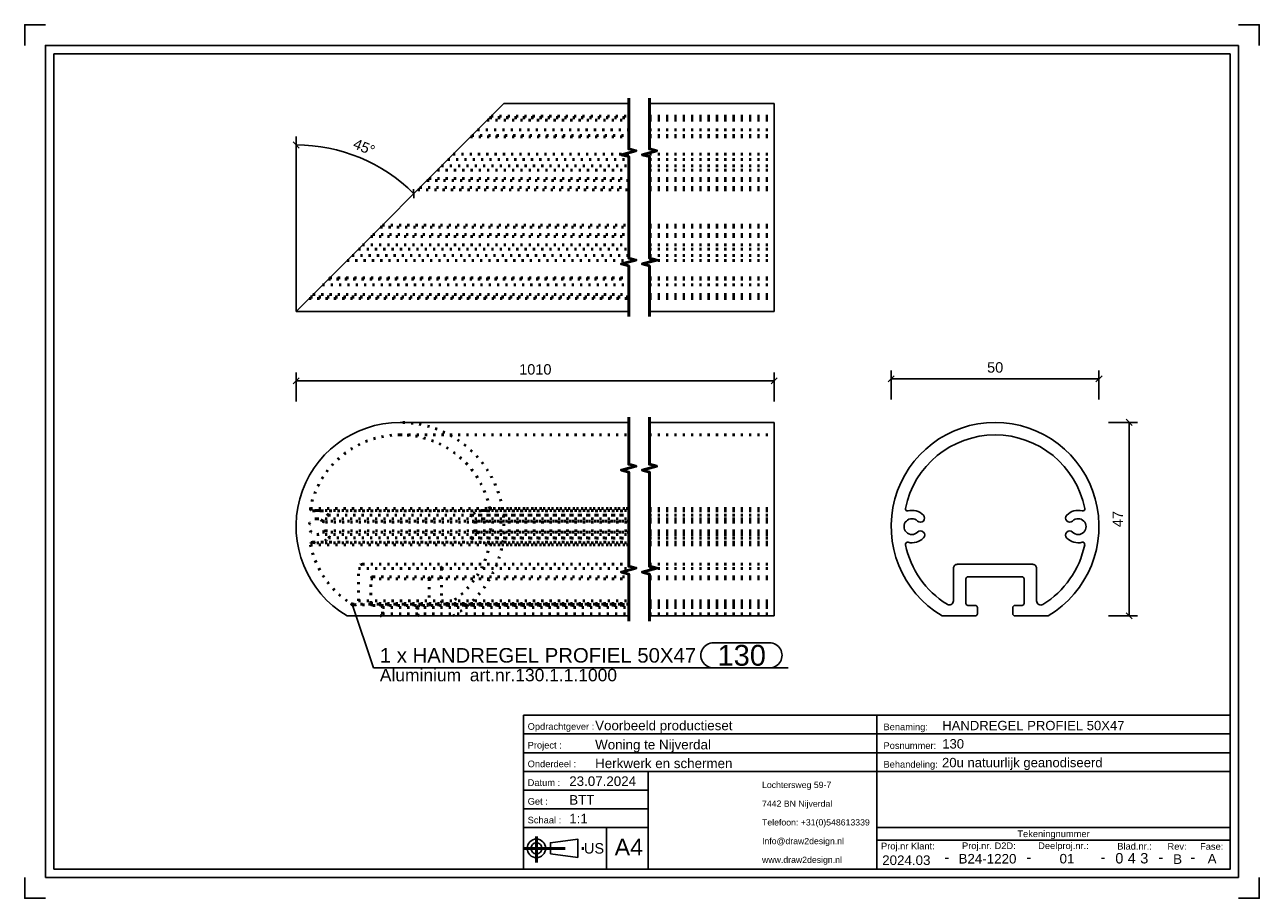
# Model space of a CAD drawing. Header units: millimetres. Extents: x 379 to 676, y -260 to -50.
import ezdxf
from ezdxf.enums import TextEntityAlignment as Align

# ---------------------------------------------------------------- set-up
doc = ezdxf.new("R2010")
doc.units = ezdxf.units.MM
doc.linetypes.add('DOT', pattern=[2, 0.5, -1.5])
doc.linetypes.add('STRICHPUNKT2', pattern=[18.5, 10, -4, 0.5, -4])
doc.layers.get('0').update_dxf_attribs({"linetype": 'CONTINUOUS'})
for name, color, linetype in [('DIM49', 4, 'CONTINUOUS'), ('TXT_ALL', 7, 'CONTINUOUS'), ('TXT_DIM49', 2, 'CONTINUOUS'), ('TXT_YELLOW', 2, 'CONTINUOUS')]:
    doc.layers.add(name, color=color, linetype=linetype)
doc.layers.add('LE_ALL', color=7, linetype='CONTINUOUS', lineweight=50)
doc.styles.add('ARIAL', font='arial.ttf')

# ---------------------------------------------------------------- blocks, each defined once
blk = doc.blocks.new('TFIELD_00005', base_point=(556.49, -250.77))
at = {"layer": 'TXT_YELLOW', "style": 'ARIAL'}
for s, p in [('Lochtersweg 59-7', (556.49, -232.77)), ('7442 BN Nijverdal', (556.49, -237.27)), ('Telefoon: +31(0)548613339', (556.49, -241.77)), ('Info@draw2design.nl', (556.49, -246.27)), ('www.draw2design.nl', (556.49, -250.77))]:
    blk.add_text(s, height=1.5, dxfattribs=at).set_placement(p, align=Align.MIDDLE_LEFT)
blk = doc.blocks.new('FLEX_00004', base_point=(569.3, -253.02))
blk.add_blockref('TFIELD_00005', (556.49, -250.77))
blk = doc.blocks.new('D2D_00003', base_point=(529.36, -251.17))
blk.add_blockref('FLEX_00004', (569.3, -253.02))
blk = doc.blocks.new('TFIELD_00007', base_point=(521.03, -247.72))
at = {"layer": 'TXT_YELLOW', "style": 'ARIAL'}
blk.add_text('A4', height=4, dxfattribs=at).set_placement((521.03, -247.72), align=Align.MIDDLE_LEFT)
blk = doc.blocks.new('FLEX_00006', base_point=(524.41, -247.72))
blk.add_blockref('TFIELD_00007', (521.03, -247.72))
blk = doc.blocks.new('TFIELD_00013', base_point=(513.65, -248.02))
at = {"layer": 'TXT_YELLOW', "style": 'ARIAL'}
blk.add_text('US', height=2.5, dxfattribs=at).set_placement((513.65, -248.02), align=Align.MIDDLE_LEFT)
blk = doc.blocks.new('FLEX_00012', base_point=(513.65, -248.02))
blk.add_blockref('TFIELD_00013', (513.65, -248.02))
blk = doc.blocks.new('US_00011', base_point=(503.55, -248.02))
blk.add_line((505.57, -249.36), (512.14, -250.25))
blk.add_lwpolyline([(505.57, -249.36), (505.57, -246.69), (512.14, -245.8), (512.14, -250.25)])
for radius in [2.22, 1.33]:
    blk.add_circle((502.22, -248.02), radius)
at = {"layer": 'LE_ALL', "color": 1, "linetype": 'STRICHPUNKT2'}
for p, q in [((502.22, -245.21), (502.22, -251.43)), ((499.11, -248.02), (513.98, -248.02))]:
    blk.add_line(p, q, dxfattribs=at)
blk.add_blockref('FLEX_00012', (513.65, -248.02))
blk = doc.blocks.new('SCHRIFE_00015', base_point=(510.11, -233.02))
for p, q in [((499.11, -216.02), (584.11, -216.02)), ((499.11, -216.02), (499.11, -253.02)), ((584.11, -216.02), (669.11, -216.02)), ((584.11, -253.02), (584.11, -216.02)), ((669.11, -216.02), (669.11, -253.02)), ((499.11, -220.52), (584.11, -220.52)), ((584.11, -220.52), (669.11, -220.52)), ((499.11, -225.02), (584.11, -225.02)), ((584.11, -225.02), (669.11, -225.02)), ((499.11, -229.52), (669.11, -229.52)), ((529.11, -229.52), (529.11, -253.02)), ((529.11, -234.02), (499.11, -234.02)), ((529.11, -238.52), (499.11, -238.52)), ((529.11, -243.02), (499.11, -243.02)), ((519.11, -243.02), (519.11, -253.02)), ((669.11, -243.02), (584.11, -243.02)), ((669.11, -246.02), (584.11, -246.02)), ((669.11, -253.02), (499.11, -253.02))]:
    blk.add_line(p, q)
at = {"layer": 'TXT_YELLOW', "style": 'ARIAL'}
for s, height, p in [('Voorbeeld productieset', 2.3, (516.34, -219.63)), ('HANDREGEL PROFIEL 50X47', 2.25, (599.84, -219.62)), ('Woning te Nijverdal', 2.3, (516.34, -224.23)), ('130', 2.25, (599.84, -224.02)), ('Herkwerk en schermen', 2.3, (516.34, -228.73)), ('20u natuurlijk geanodiseerd', 2.25, (599.79, -228.52)), ('23.07.2024', 2.3, (510.11, -233.02)), ('BTT', 2.3, (510.11, -237.52)), ('1:1', 2.3, (510.11, -242.02))]:
    blk.add_text(s, height=height, dxfattribs=at).set_placement(p)
for s, height, p in [('B24-1220', 2.3, (610.72, -251.67)), ('01', 2.3, (629.85, -251.65)), ('B', 2.3, (656.46, -251.76)), ('A', 2.3, (664.76, -251.66)), ('2024.03', 2.3, (591.2, -252.02)), ('-', 2.5, (600.94, -251.37)), ('-', 2.5, (620.69, -251.37)), ('-', 2.5, (638.52, -251.37)), ('-', 2.5, (652.45, -251.37)), ('-', 2.5, (660.11, -251.37))]:
    blk.add_text(s, height=height, dxfattribs=at).set_placement(p, align=Align.CENTER)
blk = doc.blocks.new('TFIELD_00019', base_point=(647.47, -250.4))
at = {"layer": 'TXT_ALL', "style": 'ARIAL'}
blk.add_text('3', height=2.5, dxfattribs=at).set_placement((647.47, -250.4), align=Align.MIDDLE_LEFT)
blk = doc.blocks.new('3_00018')
blk.add_blockref('TFIELD_00019', (647.47, -250.4))
blk = doc.blocks.new('TELLER1_00017')
blk.add_blockref('3_00018', (0, 0))
blk = doc.blocks.new('TFIELD_00022', base_point=(644.47, -250.4))
at = {"layer": 'TXT_ALL', "style": 'ARIAL'}
blk.add_text('4', height=2.5, dxfattribs=at).set_placement((644.47, -250.4), align=Align.MIDDLE_LEFT)
blk = doc.blocks.new('4_00021')
blk.add_blockref('TFIELD_00022', (644.47, -250.4))
blk = doc.blocks.new('TELLER2_00020')
blk.add_blockref('4_00021', (0, 0))
blk = doc.blocks.new('TFIELD_00025', base_point=(641.47, -250.4))
at = {"layer": 'TXT_ALL', "style": 'ARIAL'}
blk.add_text('0', height=2.5, dxfattribs=at).set_placement((641.47, -250.4), align=Align.MIDDLE_LEFT)
blk = doc.blocks.new('0_00024')
blk.add_blockref('TFIELD_00025', (641.47, -250.4))
blk = doc.blocks.new('TELLER3_00023')
blk.add_blockref('0_00024', (0, 0))
blk = doc.blocks.new('NL_00026', base_point=(500.11, -219.52))
at = {"layer": 'TXT_ALL', "color": 1, "style": 'ARIAL'}
blk.add_text('Tekeningnummer', height=1.6, dxfattribs=at).set_placement((626.61, -244.52), align=Align.MIDDLE_CENTER)
at = {"layer": 'TXT_YELLOW', "style": 'ARIAL'}
for s, p in [('Opdrachtgever :', (500.11, -219.52)), ('Benaming:', (585.71, -219.62)), ('Project :', (500.11, -224.02)), ('Posnummer:', (585.71, -224.12)), ('Onderdeel :', (500.11, -228.52)), ('Behandeling:', (585.71, -228.62)), ('Datum :', (500.11, -233.02)), ('Get :', (500.11, -237.52)), ('Schaal :', (500.11, -242.02)), ('Proj.nr. D2D:', (604.6, -248.2)), ('Deelproj.nr.:', (622.92, -248.19)), ('Proj.nr Klant:', (585.11, -248.27)), ('Blad.nr.:', (641.95, -248.31)), ('Rev:', (654.03, -248.36)), ('Fase:', (661.87, -248.36))]:
    blk.add_text(s, height=1.6, dxfattribs=at).set_placement(p)
blk = doc.blocks.new('SCHRIFE_00014')
for name, p in [('SCHRIFE_00015', (510.11, -233.02)), ('NL_00026', (500.11, -219.52)), ('TELLER3_00023', (0, 0)), ('TELLER2_00020', (0, 0)), ('TELLER1_00017', (0, 0))]:
    blk.add_blockref(name, p)
blk = doc.blocks.new('DINA4Q_00002', base_point=(669.11, -57.02))
for p, q in [((671.11, -55.02), (671.11, -255.02)), ((386.11, -253.02), (386.11, -57.02)), ((386.11, -57.02), (669.11, -57.02)), ((384.11, -255.02), (671.11, -255.02))]:
    blk.add_line(p, q)
for points in [[(379.11, -55.02), (379.11, -50.02), (384.11, -50.02)], [(671.11, -50.02), (676.11, -50.02), (676.11, -55.02)], [(384.11, -255.02), (384.11, -55.02), (671.11, -55.02)], [(669.11, -57.02), (669.11, -253.02), (386.11, -253.02)], [(379.11, -255.02), (379.11, -260.02), (384.11, -260.02)], [(671.11, -260.02), (676.11, -260.02), (676.11, -255.02)]]:
    blk.add_lwpolyline(points)
for name, p in [('SCHRIFE_00014', (0, 0)), ('D2D_00003', (529.36, -251.17)), ('US_00011', (503.55, -248.02)), ('FLEX_00006', (524.41, -247.72))]:
    blk.add_blockref(name, p)
blk = doc.blocks.new('_ZBL0044_00001')
blk.add_blockref('DINA4Q_00002', (669.11, -57.02))
blk = doc.blocks.new('_D1', base_point=(457.88, -79.59))
at = {"layer": 'DIM49', "color": 1}
for p, q in [((444.41, -118.93), (444.41, -76.93)), ((445.15, -79.69), (443.67, -78.17)), ((472.67, -89.59), (472.71, -91.71))]:
    blk.add_line(p, q, dxfattribs=at)
blk.add_ellipse((444.41, -118.93), major_axis=(40, 0), ratio=1, start_param=0.785399, end_param=1.570797, dxfattribs=at)
at = {"layer": 'TXT_DIM49', "style": 'ARIAL'}
for s, p in [('45', (457.88, -79.59)), ('°', (461.42, -81.06))]:
    blk.add_text(s, height=2.5, rotation=337.4999, dxfattribs=at).set_placement(p)
blk = doc.blocks.new('HANDREGEL PROFIEL 50X47_00031', base_point=(529.41, -81.17))
for p, q in [((494.41, -68.93), (444.41, -118.93)), ((494.41, -68.93), (524.41, -68.93)), ((529.41, -68.93), (559.41, -68.93)), ((559.41, -118.93), (559.41, -68.93)), ((444.41, -118.93), (524.41, -118.93)), ((529.41, -118.93), (559.41, -118.93))]:
    blk.add_line(p, q)
at = {"layer": 'LE_ALL', "color": 3, "linetype": 'DOT'}
for p, q in [((490.35, -72.99), (524.41, -72.99)), ((490.36, -72.97), (524.41, -72.97)), ((490.96, -72.38), (524.41, -72.38)), ((490.97, -72.37), (524.41, -72.37)), ((490.98, -72.36), (524.41, -72.36)), ((491.31, -72.03), (524.41, -72.03)), ((529.41, -72.03), (559.41, -72.03)), ((529.41, -72.36), (559.41, -72.36)), ((529.41, -72.37), (559.41, -72.37)), ((529.41, -72.38), (559.41, -72.38)), ((529.41, -72.97), (559.41, -72.97)), ((529.41, -72.99), (559.41, -72.99)), ((486.36, -76.98), (524.41, -76.98)), ((486.36, -76.98), (524.41, -76.98)), ((486.65, -76.69), (524.41, -76.69)), ((486.65, -76.69), (524.41, -76.69)), ((488.06, -75.27), (524.41, -75.27)), ((488.06, -75.27), (524.41, -75.27)), ((529.41, -75.27), (559.41, -75.27)), ((529.41, -75.27), (559.41, -75.27)), ((529.41, -76.69), (559.41, -76.69)), ((529.41, -76.69), (559.41, -76.69)), ((529.41, -76.98), (559.41, -76.98)), ((529.41, -76.98), (559.41, -76.98)), ((480.9, -82.43), (524.41, -82.43)), ((482.16, -81.17), (524.41, -81.17)), ((529.41, -81.17), (559.41, -81.17)), ((529.41, -82.43), (559.41, -82.43)), ((478.38, -84.96), (524.41, -84.96)), ((479.38, -83.96), (524.41, -83.96)), ((529.41, -83.96), (559.41, -83.96)), ((529.41, -84.96), (559.41, -84.96)), ((475.88, -87.46), (524.41, -87.46)), ((476.38, -86.96), (524.41, -86.96)), ((529.41, -86.96), (559.41, -86.96)), ((529.41, -87.46), (559.41, -87.46)), ((473.66, -89.68), (524.41, -89.68)), ((474.16, -89.18), (524.41, -89.18)), ((529.41, -89.18), (559.41, -89.18)), ((529.41, -89.68), (559.41, -89.68)), ((462.38, -100.96), (524.41, -100.96)), ((462.88, -100.46), (524.41, -100.46)), ((464.66, -98.68), (524.41, -98.68)), ((465.16, -98.18), (524.41, -98.18)), ((529.41, -98.18), (559.41, -98.18)), ((529.41, -98.68), (559.41, -98.68)), ((529.41, -100.46), (559.41, -100.46)), ((529.41, -100.96), (559.41, -100.96)), ((460.38, -102.96), (524.41, -102.96)), ((529.41, -102.96), (559.41, -102.96)), ((456.65, -106.69), (524.41, -106.69)), ((457.86, -105.48), (524.41, -105.48)), ((459.38, -103.96), (524.41, -103.96)), ((529.41, -103.96), (559.41, -103.96)), ((529.41, -105.48), (559.41, -105.48)), ((529.41, -106.69), (559.41, -106.69)), ((450.75, -112.59), (524.41, -112.59)), ((450.75, -112.59), (524.41, -112.59)), ((452.16, -111.18), (524.41, -111.18)), ((452.19, -111.15), (524.41, -111.15)), ((452.45, -110.88), (524.41, -110.88)), ((452.47, -110.87), (524.41, -110.87)), ((529.41, -110.87), (559.41, -110.87)), ((529.41, -110.88), (559.41, -110.88)), ((529.41, -111.15), (559.41, -111.15)), ((529.41, -111.18), (559.41, -111.18)), ((529.41, -112.59), (559.41, -112.59)), ((529.41, -112.59), (559.41, -112.59)), ((447.84, -115.49), (524.41, -115.49)), ((447.84, -115.5), (524.41, -115.5)), ((447.85, -115.48), (524.41, -115.48)), ((448.45, -114.89), (524.41, -114.89)), ((448.46, -114.87), (524.41, -114.87)), ((529.41, -114.87), (559.41, -114.87)), ((529.41, -114.89), (559.41, -114.89)), ((529.41, -115.48), (559.41, -115.48)), ((529.41, -115.49), (559.41, -115.49)), ((529.41, -115.5), (559.41, -115.5)), ((447.51, -115.83), (524.41, -115.83)), ((529.41, -115.83), (559.41, -115.83))]:
    blk.add_line(p, q, dxfattribs=at)
blk.add_blockref('_D1', (457.88, -79.59))
blk = doc.blocks.new('HANDREGEL PROFIEL 50X47_00030')
blk.add_blockref('HANDREGEL PROFIEL 50X47_00031', (529.41, -81.17))
blk = doc.blocks.new('Handregel_00029')
blk.add_blockref('HANDREGEL PROFIEL 50X47_00030', (0, 0))
blk = doc.blocks.new('_A3D0111_00028')
blk.add_blockref('Handregel_00029', (0, 0))
blk = doc.blocks.new('_SHORTEN_00032', base_point=(524.41, -120.18))
at = {"layer": 'LE_ALL', "color": 4}
for points in [[(524.41, -120.18), (524.41, -107.99), (522.66, -107.52), (526.16, -106.59), (524.41, -106.12), (524.41, -81.74), (522.66, -81.27), (526.16, -80.34), (524.41, -79.87), (524.41, -67.68)], [(529.41, -120.18), (529.41, -107.99), (527.66, -107.52), (531.16, -106.59), (529.41, -106.12), (529.41, -81.74), (527.66, -81.27), (531.16, -80.34), (529.41, -79.87), (529.41, -67.68)]]:
    blk.add_lwpolyline(points, dxfattribs=at)
blk = doc.blocks.new('_ANS0111_00027')
for name, p in [('_SHORTEN_00032', (524.41, -120.18)), ('_A3D0111_00028', (0, 0))]:
    blk.add_blockref(name, p)
blk = doc.blocks.new('_D2', base_point=(498.07, -134.13))
at = {"layer": 'DIM49', "color": 1}
for p, q in [((444.41, -140.63), (444.41, -133.63)), ((559.41, -140.63), (559.41, -133.63)), ((445.16, -134.88), (443.66, -136.38)), ((444.41, -135.63), (559.41, -135.63)), ((558.66, -136.38), (560.16, -134.88))]:
    blk.add_line(p, q, dxfattribs=at)
at = {"layer": 'TXT_DIM49', "style": 'ARIAL'}
blk.add_text('1010', height=2.5, dxfattribs=at).set_placement((498.07, -134.13))
blk = doc.blocks.new('SHAPE_00051', base_point=(457.86, -189.35))
at = {"layer": 'DIM49', "color": 3}
for p, q in [((457.6, -189.32), (458.12, -189.32)), ((457.66, -189.52), (458.07, -189.52)), ((457.98, -189.12), (457.75, -189.12)), ((457.86, -189.35), (463.05, -204.62)), ((544.78, -198.62), (558.3, -198.62)), ((463.05, -204.62), (562.8, -204.62)), ((558.3, -204.62), (544.78, -204.62))]:
    blk.add_line(p, q, dxfattribs=at)
blk.add_lwpolyline([(457.72, -189.14), (457.67, -189.18), (457.63, -189.24), (457.61, -189.3), (457.6, -189.37), (457.61, -189.44), (457.64, -189.5), (457.69, -189.55), (457.75, -189.59), (457.81, -189.61), (457.88, -189.62), (457.95, -189.6), (458.01, -189.57), (458.06, -189.53), (458.1, -189.47), (458.12, -189.41), (458.13, -189.34), (458.11, -189.27), (458.08, -189.21), (458.04, -189.16), (457.98, -189.12), (457.91, -189.1), (457.85, -189.09), (457.78, -189.11)], close=True, dxfattribs=at)
for centre, start_param, end_param in [((544.78, -201.62), 1.570796, 4.712389), ((558.3, -201.62), 4.712389, 7.853982)]:
    blk.add_ellipse(centre, major_axis=(3, 0), ratio=1, start_param=start_param, end_param=end_param, dxfattribs=at)
at = {"layer": 'TXT_DIM49', "style": 'ARIAL'}
for s, height, p in [('1 x HANDREGEL PROFIEL 50X47', 3.5, (464.55, -201.62)), ('130', 5, (545.78, -201.62)), ('Aluminium', 3, (464.55, -206.37)), ('art.nr.130.1.1.1000', 3, (486.19, -206.37))]:
    blk.add_text(s, height=height, dxfattribs=at).set_placement(p, align=Align.MIDDLE_LEFT)
blk = doc.blocks.new('HANDREGEL PROFIEL 50X47_00037', base_point=(482.17, -192.13))
for p, q in [((469.41, -145.63), (524.41, -145.63)), ((529.41, -145.63), (559.41, -145.63)), ((559.41, -192.13), (559.41, -145.63)), ((456.66, -192.13), (524.41, -192.13)), ((529.41, -192.13), (559.41, -192.13))]:
    blk.add_line(p, q)
blk.add_arc((469.41, -170.63), 25, 90, -120.6834)
at = {"layer": 'LE_ALL', "color": 3, "linetype": 'DOT'}
for p, q in [((469.41, -148.63), (524.41, -148.63)), ((529.41, -148.63), (559.41, -148.63)), ((447.84, -166.31), (524.41, -166.31)), ((490.98, -166.31), (524.41, -166.31)), ((529.41, -166.31), (559.41, -166.31)), ((529.41, -166.31), (559.41, -166.31)), ((448.33, -166.91), (448.46, -166.89)), ((448.33, -166.91), (524.41, -166.91)), ((448.46, -166.89), (524.41, -166.89)), ((449.41, -166.77), (524.41, -166.77)), ((449.41, -168.77), (524.41, -168.77)), ((452.17, -167.91), (524.41, -167.91)), ((486.66, -167.91), (524.41, -167.91)), ((490.37, -166.89), (524.41, -166.89)), ((490.49, -166.91), (524.41, -166.91)), ((529.41, -166.77), (559.41, -166.77)), ((529.41, -166.89), (559.41, -166.89)), ((529.41, -166.89), (559.41, -166.89)), ((529.41, -166.91), (559.41, -166.91)), ((529.41, -166.91), (559.41, -166.91)), ((529.41, -167.91), (559.41, -167.91)), ((529.41, -167.91), (559.41, -167.91)), ((529.41, -168.77), (559.41, -168.77)), ((450.76, -169.33), (524.41, -169.33)), ((450.76, -172.02), (524.41, -172.02)), ((451.46, -169.62), (524.41, -169.62)), ((451.48, -171.71), (524.41, -171.71)), ((487.37, -169.62), (524.41, -169.62)), ((487.37, -171.72), (524.41, -171.72)), ((488.07, -169.33), (524.41, -169.33)), ((488.07, -172.02), (524.41, -172.02)), ((529.41, -169.33), (559.41, -169.33)), ((529.41, -169.33), (559.41, -169.33)), ((529.41, -169.62), (559.41, -169.62)), ((529.41, -169.62), (559.41, -169.62)), ((529.41, -171.71), (559.41, -171.71)), ((529.41, -171.72), (559.41, -171.72)), ((529.41, -172.02), (559.41, -172.02)), ((529.41, -172.02), (559.41, -172.02)), ((447.86, -175.04), (524.41, -175.04)), ((448.47, -174.45), (448.35, -174.44)), ((448.35, -174.44), (524.41, -174.44)), ((448.47, -174.45), (524.41, -174.45)), ((449.41, -172.57), (524.41, -172.57)), ((449.41, -174.57), (524.41, -174.57)), ((452.2, -173.4), (524.41, -173.4)), ((486.66, -173.43), (524.41, -173.43)), ((490.36, -174.45), (524.41, -174.45)), ((490.48, -174.44), (524.41, -174.44)), ((490.97, -175.04), (524.41, -175.04)), ((529.41, -172.57), (559.41, -172.57)), ((529.41, -173.4), (559.41, -173.4)), ((529.41, -173.43), (559.41, -173.43)), ((529.41, -174.44), (559.41, -174.44)), ((529.41, -174.44), (559.41, -174.44)), ((529.41, -174.45), (559.41, -174.45)), ((529.41, -174.45), (559.41, -174.45)), ((529.41, -174.57), (559.41, -174.57)), ((529.41, -175.04), (559.41, -175.04)), ((529.41, -175.04), (559.41, -175.04)), ((459.39, -180.73), (524.41, -180.73)), ((459.39, -188.5), (459.39, -180.73)), ((460.39, -179.73), (524.41, -179.73)), ((529.41, -179.73), (559.41, -179.73)), ((529.41, -180.73), (559.41, -180.73)), ((462.39, -189.13), (462.39, -183.23)), ((462.39, -183.23), (524.41, -183.23)), ((462.89, -182.73), (524.41, -182.73)), ((476.39, -183.23), (476.39, -189.13)), ((529.41, -182.73), (559.41, -182.73)), ((529.41, -183.23), (559.41, -183.23)), ((457.86, -189.35), (524.41, -189.35)), ((458.39, -189.5), (524.41, -189.5)), ((459.39, -188.5), (524.41, -188.5)), ((462.39, -189.13), (524.41, -189.13)), ((462.89, -189.63), (524.41, -189.63)), ((479.39, -188.53), (524.41, -188.53)), ((480.39, -189.53), (524.41, -189.53)), ((480.91, -189.39), (524.41, -189.39)), ((529.41, -188.5), (559.41, -188.5)), ((529.41, -188.53), (559.41, -188.53)), ((529.41, -189.13), (559.41, -189.13)), ((529.41, -189.35), (559.41, -189.35)), ((529.41, -189.39), (559.41, -189.39)), ((529.41, -189.5), (559.41, -189.5)), ((529.41, -189.53), (559.41, -189.53)), ((529.41, -189.63), (559.41, -189.63)), ((465.16, -191.63), (465.16, -190.13)), ((465.16, -190.13), (524.41, -190.13)), ((465.16, -191.63), (524.41, -191.63)), ((473.66, -190.13), (473.66, -191.63)), ((529.41, -190.13), (559.41, -190.13)), ((529.41, -191.63), (559.41, -191.63))]:
    blk.add_line(p, q, dxfattribs=at)
for points in [[(469.41, -148.63, 0.357391), (447.84, -166.31, 0.473415), (448.33, -166.91)], [(449.41, -166.77, -0.198598), (452.17, -167.91, -0.668616), (451.46, -169.62)], [(489.41, -168.77, 0.198585), (488.07, -169.33, -0.198585), (487.37, -169.62)], [(489.41, -166.77, -0.06212), (490.37, -166.89, 0.06212), (490.49, -166.91)], [(451.48, -171.71, -0.660916), (452.2, -173.4, -0.201418), (449.41, -174.57)], [(487.37, -171.72, -0.198584), (488.07, -172.02, 0.198584), (489.41, -172.57)], [(448.35, -174.44, 0.474633), (447.86, -175.04, 0.206945), (457.86, -189.35, 0.139072), (458.39, -189.5)], [(490.48, -174.44, 0.061122), (490.36, -174.45, -0.061122), (489.41, -174.57)], [(478.39, -179.73, -0.414214), (479.39, -180.73), (479.39, -188.53)]]:
    blk.add_lwpolyline(points, format="xyb", dxfattribs=at)
for centre, radius, start, end in [((469.41, -170.63), 25, -59.3166, 90), ((469.41, -170.63), 22, 11.3342, 90), ((490.49, -166.41), 0.5, -90, 11.3342), ((449.41, -170.67), 1.9, 90, -90), ((449.41, -170.67), 3.9, 90, 104.2175), ((449.41, -170.67), 1.9, 45.0693, 90), ((487.37, -168.62), 1, 134.9278, -90), ((489.41, -170.67), 3.9, 90, 134.9278), ((489.41, -170.67), 1.9, -90, 90), ((449.41, -170.67), 1.9, -90, -45.082), ((451.46, -168.62), 1, -134.9307, -90), ((451.48, -172.71), 1, 90, 136.1545), ((487.37, -172.72), 1, 90, -134.9276), ((449.41, -170.67), 3.9, -103.9895, -90), ((469.41, -170.63), 22, -58.4934, -11.5622), ((489.41, -170.67), 3.9, -134.9276, -90), ((490.48, -174.94), 0.5, -11.5622, 90), ((460.39, -180.73), 1, 90, 180), ((462.89, -183.23), 0.5, 90, 180), ((475.89, -183.23), 0.5, 0, 90), ((458.39, -188.5), 1, -90, 0), ((462.89, -189.13), 0.5, 180, -90), ((464.66, -190.13), 0.5, 0, 90), ((474.16, -190.13), 0.5, 90, 180), ((475.89, -189.13), 0.5, -90, 0), ((480.39, -188.53), 1, 180, -90), ((480.39, -188.53), 1, -90, -58.4934), ((464.66, -191.63), 0.5, -90, 0), ((474.16, -191.63), 0.5, 180, -90)]:
    blk.add_arc(centre, radius, start, end, dxfattribs=at)
for name, p in [('_D2', (498.07, -134.13)), ('SHAPE_00051', (457.86, -189.35))]:
    blk.add_blockref(name, p)
blk = doc.blocks.new('HANDREGEL PROFIEL 50X47_00036')
blk.add_blockref('HANDREGEL PROFIEL 50X47_00037', (482.17, -192.13))
blk = doc.blocks.new('Handregel_00035')
blk.add_blockref('HANDREGEL PROFIEL 50X47_00036', (0, 0))
blk = doc.blocks.new('_A3D0112_00034')
blk.add_blockref('Handregel_00035', (0, 0))
blk = doc.blocks.new('_SHORTEN_00038', base_point=(524.41, -193.38))
at = {"layer": 'LE_ALL', "color": 4}
for points in [[(524.41, -193.38), (524.41, -182.07), (522.66, -181.6), (526.16, -180.66), (524.41, -180.19), (524.41, -157.57), (522.66, -157.1), (526.16, -156.16), (524.41, -155.69), (524.41, -144.38)], [(529.41, -193.38), (529.41, -182.07), (527.66, -181.6), (531.16, -180.66), (529.41, -180.19), (529.41, -157.57), (527.66, -157.1), (531.16, -156.16), (529.41, -155.69), (529.41, -144.38)]]:
    blk.add_lwpolyline(points, dxfattribs=at)
blk = doc.blocks.new('_ANS0112_00033')
for name, p in [('_A3D0112_00034', (0, 0)), ('_SHORTEN_00038', (524.41, -193.38))]:
    blk.add_blockref(name, p)
blk = doc.blocks.new('_D3', base_point=(610.63, -133.66))
at = {"layer": 'DIM49', "color": 1}
for p, q in [((587.55, -140.16), (587.55, -133.16)), ((637.55, -140.16), (637.55, -133.16)), ((588.3, -134.41), (586.8, -135.91)), ((637.55, -135.16), (587.55, -135.16)), ((636.8, -135.91), (638.3, -134.41))]:
    blk.add_line(p, q, dxfattribs=at)
at = {"layer": 'TXT_DIM49', "style": 'ARIAL'}
blk.add_text('50', height=2.5, dxfattribs=at).set_placement((610.63, -133.66))
blk = doc.blocks.new('_D4', base_point=(643.3, -170.8))
at = {"layer": 'DIM49', "color": 1}
for p, q in [((645.55, -146.38), (644.05, -144.88)), ((639.8, -145.63), (646.8, -145.63)), ((644.8, -192.13), (644.8, -145.63)), ((639.8, -192.13), (646.8, -192.13)), ((644.05, -191.38), (645.55, -192.88))]:
    blk.add_line(p, q, dxfattribs=at)
at = {"layer": 'TXT_DIM49', "style": 'ARIAL'}
blk.add_text('47', height=2.5, rotation=90.0002, dxfattribs=at).set_placement((643.3, -170.8))
blk = doc.blocks.new('HANDREGEL PROFIEL 50X47_00043', base_point=(622.53, -188.53))
for points in [[(599.8, -192.13, -3.644957), (625.31, -192.13), (617.3, -192.13, -0.414214), (616.8, -191.63), (616.8, -190.13, -0.414214), (617.3, -189.63), (619.03, -189.63, 0.414214), (619.53, -189.13), (619.53, -183.23, 0.414214), (619.03, -182.73), (606.03, -182.73, 0.414214), (605.53, -183.23), (605.53, -189.13, 0.414214), (606.03, -189.63), (607.8, -189.63, -0.414214), (608.3, -190.13), (608.3, -191.63, -0.414214), (607.8, -192.13)], [(622.53, -188.53), (622.53, -180.73, 0.414214), (621.53, -179.73), (603.53, -179.73, 0.414214), (602.53, -180.73), (602.53, -188.5, -0.587106), (601, -189.35, -0.206945), (591, -175.04, -0.551755), (591.61, -174.45, 0.265807), (595.34, -173.4, 1), (593.89, -172.02, -2.409712), (593.89, -169.33, 1), (595.31, -167.91, 0.263969), (591.59, -166.89, -0.551755), (590.98, -166.31, -0.81945), (634.12, -166.31, -0.551761), (633.51, -166.89, 0.263961), (629.8, -167.91, 1), (631.21, -169.33, -2.40991), (631.21, -172.02, 1), (629.8, -173.43, 0.262896), (633.5, -174.45, -0.551761), (634.11, -175.04, -0.207687), (624.05, -189.39, -0.586149)]]:
    blk.add_lwpolyline(points, format="xyb", close=True)
for name, p in [('_D3', (610.63, -133.66)), ('_D4', (643.3, -170.8))]:
    blk.add_blockref(name, p)
blk = doc.blocks.new('HANDREGEL PROFIEL 50X47_00042')
blk.add_blockref('HANDREGEL PROFIEL 50X47_00043', (622.53, -188.53))
blk = doc.blocks.new('Handregel_00041')
blk.add_blockref('HANDREGEL PROFIEL 50X47_00042', (0, 0))
blk = doc.blocks.new('_A3D0113_00040')
blk.add_blockref('Handregel_00041', (0, 0))
blk = doc.blocks.new('_ANS0113_00039')
blk.add_blockref('_A3D0113_00040', (0, 0))

msp = doc.modelspace()

# ---------------------------------------------------------------- block references
for name in ['_ZBL0044_00001', '_ANS0111_00027', '_ANS0112_00033', '_ANS0113_00039']:
    msp.add_blockref(name, (0, 0))

doc.saveas('drawing.dxf')
